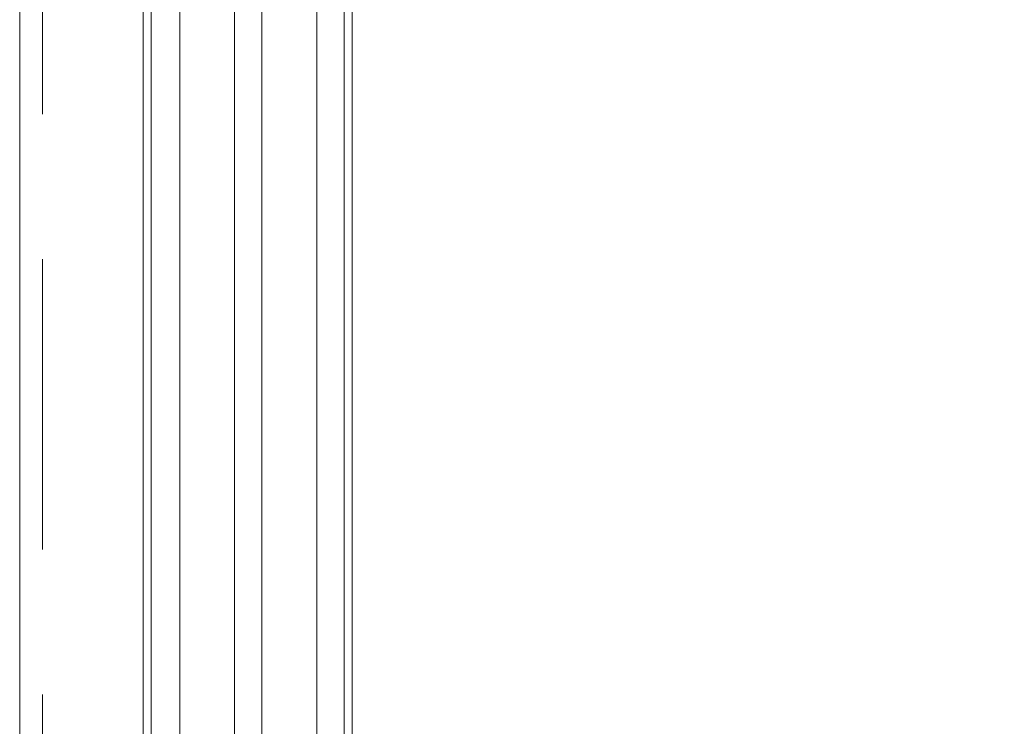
# Model space of a CAD drawing. Header units: millimetres. Extents: x 213386 to 506888, y 183055 to 450952.
# Tile 58 of 256: x 373037 to 373252, y 292069 to 292224. Entities that reach past the tile are written whole.
import ezdxf

# ---------------------------------------------------------------- set-up
doc = ezdxf.new("R2010")
doc.units = ezdxf.units.MM
doc.linetypes.add('ČÁRKOVANÁ', pattern=[19.05, 12.7, -6.35])
doc.layers.add('FASÁDA DETAILNÍ', color=255, linetype='Continuous', lineweight=0)

msp = doc.modelspace()

# ---------------------------------------------------------------- linework, layer by layer
at = {"layer": 'FASÁDA DETAILNÍ'}
for p, q in [((373063.64, 288952.65), (373063.64, 307967.15)), ((373063.64, 284292.15), (373063.64, 307967.15)), ((373071.64, 307967.15), (373071.64, 288952.65)), ((373071.64, 307967.15), (373071.64, 287719.03)), ((373083.64, 288952.65), (373083.64, 307967.15)), ((373083.64, 287719.03), (373083.64, 307967.15)), ((373089.64, 307967.15), (373089.64, 288952.65)), ((373089.64, 307967.15), (373089.64, 287719.03)), ((373101.64, 288952.65), (373101.64, 307967.15)), ((373101.64, 287719.03), (373101.64, 307967.15)), ((373107.64, 307967.15), (373107.64, 288952.65)), ((373063.64, 291577.65), (373063.64, 293717.15))]:
    msp.add_line(p, q, dxfattribs=at)
for points in [[(399616.64, 284292.15), (373036.64, 284292.15), (373036.64, 307972.15), (399616.64, 307972.15)], [(373065.38, 292131.34), (373065.38, 292519.03), (373109.38, 292519.03), (373109.38, 292131.34), (373109.38, 292050.37), (373065.38, 292050.37)]]:
    msp.add_lwpolyline(points, close=True, dxfattribs=at)
at = {"layer": 'FASÁDA DETAILNÍ', "linetype": 'ČÁRKOVANÁ', "ltscale": 5}
msp.add_lwpolyline([(399611.64, 284297.15), (373041.64, 284297.15), (373041.64, 307967.15), (399611.64, 307967.15)], close=True, dxfattribs=at)

doc.saveas('drawing.dxf')
